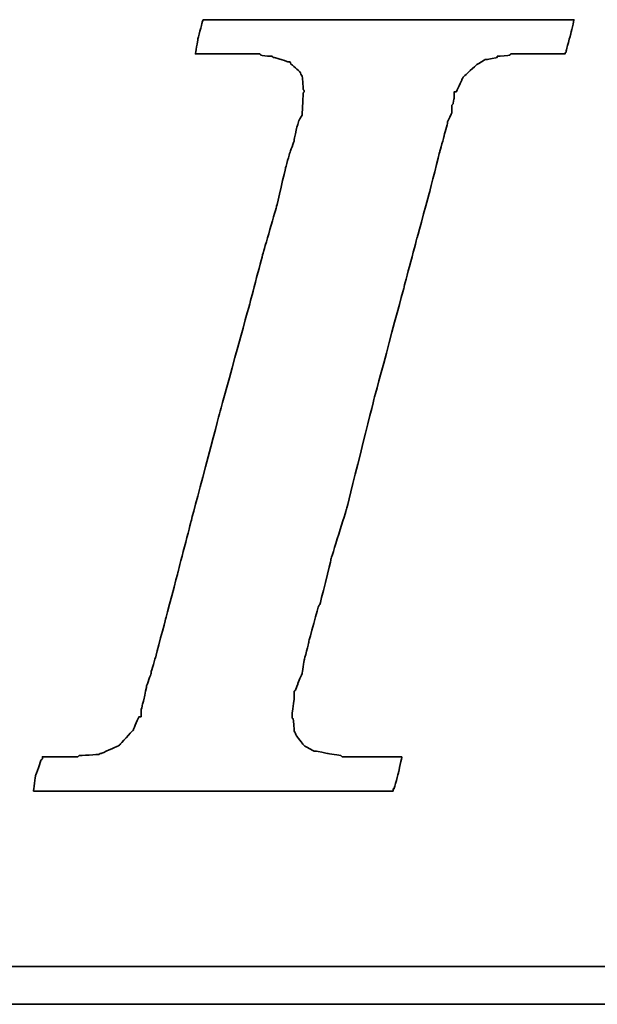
# Model space of a CAD drawing. Header units: millimetres. Extents: x 4 to 1153, y -526 to 762.
# Tile 39 of 57: x 78.641 to 78.938, y 47.414 to 47.92. Entities that reach past the tile are written whole.
import ezdxf

# ---------------------------------------------------------------- set-up
doc = ezdxf.new("R2010")
doc.units = ezdxf.units.MM
doc.layers.add('DIM', color=4, linetype='CONTINUOUS')
doc.layers.add('layer 1', color=7, linetype='CONTINUOUS')

# ---------------------------------------------------------------- blocks, each defined once
blk = doc.blocks.new('TBI MOTION logo(完整正式版)')
at = {"layer": 'layer 1', "color": 22, "lineweight": 35}
for points, knots in [([(-40.59125, -7.94375), (-40.59125, -7.94375), (-40.97375, -7.94375), (-40.97375, -7.94375), (-40.97375, -7.94375), (-40.97375, -7.94375), (-41.38125, -7.94375), (-41.38125, -7.94375), (-41.38125, -7.94375), (-41.38125, -7.94375), (-41.54875, -7.94375), (-41.54875, -7.94375), (-41.54875, -7.94375), (-41.54875, -7.94375), (-41.59875, -7.94375), (-41.59875, -7.94375), (-41.59875, -7.94375), (-41.59875, -7.94375), (-41.88375, -7.94375), (-41.88375, -7.94375), (-41.88375, -7.94375), (-41.88375, -7.94375), (-41.90875, -7.91875), (-41.90875, -7.91875), (-41.90875, -7.91875), (-41.90875, -7.91875), (-42.19875, -7.87125), (-42.19875, -7.87125), (-42.19875, -7.87125), (-42.19875, -7.87125), (-42.43875, -7.82375), (-42.43875, -7.82375), (-42.43875, -7.82375), (-42.43875, -7.82375), (-42.45875, -7.82375), (-42.45875, -7.82375), (-42.45875, -7.82375), (-42.45875, -7.82375), (-42.48625, -7.82375), (-42.48625, -7.82375), (-42.48625, -7.82375), (-42.48625, -7.82375), (-42.67625, -7.72375), (-42.67625, -7.72375), (-42.67625, -7.72375), (-42.67625, -7.72375), (-42.70125, -7.70375), (-42.70125, -7.70375), (-42.70125, -7.70375), (-42.70125, -7.70375), (-42.72375, -7.67875), (-42.72375, -7.67875), (-42.72375, -7.67875), (-42.72375, -7.67875), (-42.86875, -7.48875), (-42.86875, -7.48875), (-42.86875, -7.48875), (-42.86875, -7.48875), (-42.89375, -7.43875), (-42.89375, -7.43875), (-42.89375, -7.43875), (-42.89375, -7.43875), (-42.91875, -7.38875), (-42.91875, -7.38875), (-42.91875, -7.38875), (-42.91875, -7.38875), (-42.93875, -7.12875), (-42.93875, -7.12875), (-42.93875, -7.12875), (-42.93875, -7.12875), (-42.96375, -7.10375), (-42.96375, -7.10375), (-42.96375, -7.10375), (-42.96375, -7.10375), (-42.96375, -7.05375), (-42.96375, -7.05375), (-42.96375, -7.05375), (-42.96375, -7.05375), (-42.96375, -7.00875), (-42.96375, -7.00875), (-42.96375, -7.00875), (-42.96375, -7.00875), (-42.91875, -6.69625), (-42.91875, -6.69625), (-42.91875, -6.69625), (-42.91875, -6.69625), (-42.91875, -6.62375), (-42.91875, -6.62375), (-42.91875, -6.62375), (-42.91875, -6.62375), (-42.91875, -6.59625), (-42.91875, -6.59625), (-42.91875, -6.59625), (-42.91875, -6.59625), (-42.91875, -6.57375), (-42.91875, -6.57375), (-42.91875, -6.57375), (-42.91875, -6.57375), (-42.91875, -6.52875), (-42.91875, -6.52875), (-42.91875, -6.52875), (-42.91875, -6.52875), (-42.89375, -6.50375), (-42.89375, -6.50375), (-42.89375, -6.50375), (-42.89375, -6.50375), (-42.84375, -6.38375), (-42.84375, -6.38375), (-42.84375, -6.38375), (-42.84375, -6.38375), (-42.84375, -6.35875), (-42.84375, -6.35875), (-42.84375, -6.35875), (-42.84375, -6.35875), (-42.74625, -6.14375), (-42.74625, -6.14375), (-42.74625, -6.14375), (-42.74625, -6.14375), (-42.70125, -5.85375), (-42.70125, -5.85375), (-42.70125, -5.85375), (-42.70125, -5.85375), (-42.60375, -5.47125), (-42.60375, -5.47125), (-42.60375, -5.47125), (-42.60375, -5.47125), (-42.60375, -5.44875), (-42.60375, -5.44875), (-42.60375, -5.44875), (-42.60375, -5.44875), (-42.38875, -4.67875), (-42.38875, -4.67875), (-42.38875, -4.67875), (-42.38875, -4.67875), (-42.36375, -4.65375), (-42.36375, -4.65375), (-42.36375, -4.65375), (-42.36375, -4.65375), (-42.12375, -3.69625), (-42.12375, -3.69625), (-42.12375, -3.69625), (-42.12375, -3.69625), (-42.12375, -3.67374), (-42.12375, -3.67374), (-42.12375, -3.67374), (-42.12375, -3.67374), (-41.78875, -2.59374), (-41.78875, -2.59374), (-41.78875, -2.59374), (-41.78875, -2.59374), (-41.18875, -0.19375), (-41.18875, -0.19375), (-41.18875, -0.19375), (-41.18875, -0.19375), (-40.54375, 2.20624), (-40.54375, 2.20624), (-40.54375, 2.20624), (-40.54375, 2.20624), (-40.25375, 3.30875), (-40.25375, 3.30875), (-40.25375, 3.30875), (-40.25375, 3.30875), (-39.98875, 4.27125), (-39.98875, 4.27125), (-39.98875, 4.27125), (-39.98875, 4.27125), (-39.77375, 5.13125), (-39.77375, 5.13125), (-39.77375, 5.13125), (-39.77375, 5.13125), (-39.67875, 5.47125), (-39.67875, 5.47125), (-39.67875, 5.47125), (-39.67875, 5.47125), (-39.60375, 5.75625), (-39.60375, 5.75625), (-39.60375, 5.75625), (-39.60375, 5.75625), (-39.60375, 5.78125), (-39.60375, 5.78125), (-39.60375, 5.78125), (-39.60375, 5.78125), (-39.50875, 5.97125), (-39.50875, 5.97125), (-39.50875, 5.97125), (-39.50875, 5.97125), (-39.50875, 6.13875), (-39.50875, 6.13875), (-39.50875, 6.13875), (-39.50875, 6.13875), (-39.48625, 6.16625), (-39.48625, 6.16625), (-39.48625, 6.16625), (-39.48625, 6.16625), (-39.46125, 6.28625), (-39.46125, 6.28625), (-39.46125, 6.28625), (-39.46125, 6.28625), (-39.46125, 6.42625), (-39.46125, 6.42625), (-39.46125, 6.42625), (-39.46125, 6.42625), (-39.41375, 6.42625), (-39.41375, 6.42625), (-39.41375, 6.42625), (-39.41375, 6.42625), (-39.29375, 6.69125), (-39.29375, 6.69125), (-39.29375, 6.69125), (-39.29375, 6.69125), (-39.26875, 6.74125), (-39.26875, 6.74125), (-39.26875, 6.74125), (-39.26875, 6.74125), (-39.24375, 6.76625), (-39.24375, 6.76625), (-39.24375, 6.76625), (-39.24375, 6.76625), (-38.98375, 7.00624), (-38.98375, 7.00624), (-38.98375, 7.00624), (-38.98375, 7.00624), (-38.95625, 7.02624), (-38.95625, 7.02624), (-38.95625, 7.02624), (-38.95625, 7.02624), (-38.78875, 7.12624), (-38.78875, 7.12624), (-38.78875, 7.12624), (-38.78875, 7.12624), (-38.76375, 7.12624), (-38.76375, 7.12624), (-38.76375, 7.12624), (-38.76375, 7.12624), (-38.74375, 7.12624), (-38.74375, 7.12624), (-38.74375, 7.12624), (-38.74375, 7.12624), (-38.52875, 7.17125), (-38.52875, 7.17125), (-38.52875, 7.17125), (-38.52875, 7.17125), (-38.52875, 7.19624), (-38.52875, 7.19624), (-38.52875, 7.19624), (-38.52875, 7.19624), (-38.50375, 7.19624), (-38.50375, 7.19624), (-38.50375, 7.19624), (-38.50375, 7.19624), (-38.26125, 7.21875), (-38.26125, 7.21875), (-38.26125, 7.21875), (-38.26125, 7.21875), (-38.23875, 7.24624), (-38.23875, 7.24624), (-38.23875, 7.24624), (-38.23875, 7.24624), (-38.21625, 7.24624), (-38.21625, 7.24624), (-38.21625, 7.24624), (-38.21625, 7.24624), (-38.18875, 7.24624), (-38.18875, 7.24624), (-38.18875, 7.24624), (-38.18875, 7.24624), (-37.90375, 7.24624), (-37.90375, 7.24624), (-37.90375, 7.24624), (-37.90375, 7.24624), (-37.85375, 7.24624), (-37.85375, 7.24624), (-37.85375, 7.24624), (-37.85375, 7.24624), (-37.75875, 7.24624), (-37.75875, 7.24624), (-37.75875, 7.24624), (-37.75875, 7.24624), (-37.42375, 7.24624), (-37.42375, 7.24624), (-37.42375, 7.24624), (-37.42375, 7.24624), (-37.08875, 7.24624), (-37.08875, 7.24624), (-37.08875, 7.24624), (-37.08875, 7.24624), (-37.06375, 7.24624), (-37.06375, 7.24624), (-37.06375, 7.24624), (-37.06375, 7.24624), (-37.06375, 7.26624), (-37.06375, 7.26624), (-37.06375, 7.26624), (-37.06375, 7.26624), (-37.03875, 7.29125), (-37.03875, 7.29125), (-37.03875, 7.29125), (-37.03875, 7.29125), (-37.03875, 7.31625), (-37.03875, 7.31625), (-37.03875, 7.31625), (-37.03875, 7.31625), (-36.94125, 7.67625), (-36.94125, 7.67625), (-36.94125, 7.67625), (-36.94125, 7.67625), (-36.86875, 7.98625), (-36.86875, 7.98625), (-36.86875, 7.98625), (-36.86875, 7.98625), (-36.98875, 7.98625), (-36.98875, 7.98625), (-36.98875, 7.98625), (-36.98875, 7.98625), (-37.42375, 7.98625), (-37.42375, 7.98625), (-37.42375, 7.98625), (-37.42375, 7.98625), (-37.94875, 7.98625), (-37.94875, 7.98625), (-37.94875, 7.98625), (-37.94875, 7.98625), (-38.57375, 7.98625), (-38.57375, 7.98625), (-38.57375, 7.98625), (-38.57375, 7.98625), (-39.29375, 7.98625), (-39.29375, 7.98625), (-39.29375, 7.98625), (-39.29375, 7.98625), (-40.82875, 7.98625), (-40.82875, 7.98625), (-40.82875, 7.98625), (-40.82875, 7.98625), (-42.36375, 7.98625), (-42.36375, 7.98625), (-42.36375, 7.98625), (-42.36375, 7.98625), (-43.08375, 7.98625), (-43.08375, 7.98625), (-43.08375, 7.98625), (-43.08375, 7.98625), (-43.70875, 7.98625), (-43.70875, 7.98625), (-43.70875, 7.98625), (-43.70875, 7.98625), (-44.23375, 7.98625), (-44.23375, 7.98625), (-44.23375, 7.98625), (-44.23375, 7.98625), (-44.66875, 7.98625), (-44.66875, 7.98625), (-44.66875, 7.98625), (-44.66875, 7.98625), (-44.88375, 7.98625), (-44.88375, 7.98625), (-44.88375, 7.98625), (-44.88375, 7.98625), (-44.90875, 7.94125), (-44.90875, 7.94125), (-44.90875, 7.94125), (-44.90875, 7.94125), (-44.90875, 7.91625), (-44.90875, 7.91625), (-44.90875, 7.91625), (-44.90875, 7.91625), (-45.00375, 7.55625), (-45.00375, 7.55625), (-45.00375, 7.55625), (-45.00375, 7.55625), (-45.05375, 7.24624), (-45.05375, 7.24624), (-45.05375, 7.24624), (-45.05375, 7.24624), (-44.61875, 7.24624), (-44.61875, 7.24624), (-44.61875, 7.24624), (-44.61875, 7.24624), (-44.11375, 7.24624), (-44.11375, 7.24624), (-44.11375, 7.24624), (-44.11375, 7.24624), (-43.99375, 7.24624), (-43.99375, 7.24624), (-43.99375, 7.24624), (-43.99375, 7.24624), (-43.94625, 7.24624), (-43.94625, 7.24624), (-43.94625, 7.24624), (-43.94625, 7.24624), (-43.92374, 7.24624), (-43.92374, 7.24624), (-43.92374, 7.24624), (-43.92374, 7.24624), (-43.65875, 7.24624), (-43.65875, 7.24624), (-43.65875, 7.24624), (-43.65875, 7.24624), (-43.63875, 7.21875), (-43.63875, 7.21875), (-43.63875, 7.21875), (-43.63875, 7.21875), (-43.46875, 7.19624), (-43.46875, 7.19624), (-43.46875, 7.19624), (-43.46875, 7.19624), (-43.39875, 7.19624), (-43.39875, 7.19624), (-43.39875, 7.19624), (-43.39875, 7.19624), (-43.37125, 7.17125), (-43.37125, 7.17125), (-43.37125, 7.17125), (-43.37125, 7.17125), (-43.34875, 7.17125), (-43.34875, 7.17125), (-43.34875, 7.17125), (-43.34875, 7.17125), (-43.20375, 7.12624), (-43.20375, 7.12624), (-43.20375, 7.12624), (-43.20375, 7.12624), (-43.05875, 7.07624), (-43.05875, 7.07624), (-43.05875, 7.07624), (-43.05875, 7.07624), (-43.01375, 7.07624), (-43.01375, 7.07624), (-43.01375, 7.07624), (-43.01375, 7.07624), (-42.98875, 7.02624), (-42.98875, 7.02624), (-42.98875, 7.02624), (-42.98875, 7.02624), (-42.79875, 6.86125), (-42.79875, 6.86125), (-42.79875, 6.86125), (-42.79875, 6.86125), (-42.77375, 6.81125), (-42.77375, 6.81125), (-42.77375, 6.81125), (-42.77375, 6.81125), (-42.74625, 6.76625), (-42.74625, 6.76625), (-42.74625, 6.76625), (-42.74625, 6.76625), (-42.72375, 6.47625), (-42.72375, 6.47625), (-42.72375, 6.47625), (-42.72375, 6.47625), (-42.70125, 6.45124), (-42.70125, 6.45124), (-42.70125, 6.45124), (-42.70125, 6.45124), (-42.70125, 6.42625), (-42.70125, 6.42625), (-42.70125, 6.42625), (-42.70125, 6.42625), (-42.72375, 6.40625), (-42.72375, 6.40625), (-42.72375, 6.40625), (-42.72375, 6.40625), (-42.74625, 5.97125), (-42.74625, 5.97125), (-42.74625, 5.97125), (-42.74625, 5.97125), (-42.74625, 5.94625), (-42.74625, 5.94625), (-42.74625, 5.94625), (-42.74625, 5.94625), (-42.74625, 5.92625), (-42.74625, 5.92625), (-42.74625, 5.92625), (-42.74625, 5.92625), (-42.77375, 5.87625), (-42.77375, 5.87625), (-42.77375, 5.87625), (-42.77375, 5.87625), (-42.81875, 5.80625), (-42.81875, 5.80625), (-42.81875, 5.80625), (-42.81875, 5.80625), (-42.86875, 5.63625), (-42.86875, 5.63625), (-42.86875, 5.63625), (-42.86875, 5.63625), (-42.91875, 5.39625), (-42.91875, 5.39625), (-42.91875, 5.39625), (-42.91875, 5.39625), (-42.91875, 5.37124), (-42.91875, 5.37124), (-42.91875, 5.37124), (-42.91875, 5.37124), (-43.01375, 5.10874), (-43.01375, 5.10874), (-43.01375, 5.10874), (-43.01375, 5.10874), (-43.10875, 4.77124), (-43.10875, 4.77124), (-43.10875, 4.77124), (-43.10875, 4.77124), (-43.29875, 3.95625), (-43.29875, 3.95625), (-43.29875, 3.95625), (-43.29875, 3.95625), (-43.58875, 2.95125), (-43.58875, 2.95125), (-43.58875, 2.95125), (-43.58875, 2.95125), (-43.87375, 1.87125), (-43.87375, 1.87125), (-43.87375, 1.87125), (-43.87375, 1.87125), (-44.52625, -0.50374), (-44.52625, -0.50374), (-44.52625, -0.50374), (-44.52625, -0.50374), (-45.14875, -2.85375), (-45.14875, -2.85375), (-45.14875, -2.85375), (-45.14875, -2.85375), (-45.43375, -3.95875), (-45.43375, -3.95875), (-45.43375, -3.95875), (-45.43375, -3.95875), (-45.69875, -4.96875), (-45.69875, -4.96875), (-45.69875, -4.96875), (-45.69875, -4.96875), (-45.91375, -5.78375), (-45.91375, -5.78375), (-45.91375, -5.78375), (-45.91375, -5.78375), (-46.01375, -6.11875), (-46.01375, -6.11875), (-46.01375, -6.11875), (-46.01375, -6.11875), (-46.01375, -6.14375), (-46.01375, -6.14375), (-46.01375, -6.14375), (-46.01375, -6.14375), (-46.10875, -6.40875), (-46.10875, -6.40875), (-46.10875, -6.40875), (-46.10875, -6.40875), (-46.15375, -6.64875), (-46.15375, -6.64875), (-46.15375, -6.64875), (-46.15375, -6.64875), (-46.20375, -6.83875), (-46.20375, -6.83875), (-46.20375, -6.83875), (-46.20375, -6.83875), (-46.22875, -6.93375), (-46.22875, -6.93375), (-46.22875, -6.93375), (-46.22875, -6.93375), (-46.22875, -7.07875), (-46.22875, -7.07875), (-46.22875, -7.07875), (-46.22875, -7.07875), (-46.27375, -7.07875), (-46.27375, -7.07875), (-46.27375, -7.07875), (-46.27375, -7.07875), (-46.39375, -7.34375), (-46.39375, -7.34375), (-46.39375, -7.34375), (-46.39375, -7.34375), (-46.39375, -7.36875), (-46.39375, -7.36875), (-46.39375, -7.36875), (-46.39375, -7.36875), (-46.42125, -7.38875), (-46.42125, -7.38875), (-46.42125, -7.38875), (-46.42125, -7.38875), (-46.68375, -7.67875), (-46.68375, -7.67875), (-46.68375, -7.67875), (-46.68375, -7.67875), (-46.70875, -7.70375), (-46.70875, -7.70375), (-46.70875, -7.70375), (-46.70875, -7.70375), (-46.75375, -7.72375), (-46.75375, -7.72375), (-46.75375, -7.72375), (-46.75375, -7.72375), (-47.08875, -7.87125), (-47.08875, -7.87125), (-47.08875, -7.87125), (-47.08875, -7.87125), (-47.11625, -7.87125), (-47.11625, -7.87125), (-47.11625, -7.87125), (-47.11625, -7.87125), (-47.13875, -7.89375), (-47.13875, -7.89375), (-47.13875, -7.89375), (-47.13875, -7.89375), (-47.56875, -7.91875), (-47.56875, -7.91875), (-47.56875, -7.91875), (-47.56875, -7.91875), (-47.59625, -7.94375), (-47.59625, -7.94375), (-47.59625, -7.94375), (-47.59625, -7.94375), (-47.64375, -7.94375), (-47.64375, -7.94375), (-47.64375, -7.94375), (-47.64375, -7.94375), (-47.73625, -7.94375), (-47.73625, -7.94375), (-47.73625, -7.94375), (-47.73625, -7.94375), (-48.07375, -7.94375), (-48.07375, -7.94375), (-48.07375, -7.94375), (-48.07375, -7.94375), (-48.36125, -7.94375), (-48.36125, -7.94375), (-48.36125, -7.94375), (-48.36125, -7.94375), (-48.36125, -7.96625), (-48.36125, -7.96625), (-48.36125, -7.96625), (-48.36125, -7.96625), (-48.36125, -7.99125), (-48.36125, -7.99125), (-48.36125, -7.99125), (-48.36125, -7.99125), (-48.38875, -8.01375), (-48.38875, -8.01375), (-48.38875, -8.01375), (-48.38875, -8.01375), (-48.50875, -8.34875), (-48.50875, -8.34875), (-48.50875, -8.34875), (-48.50875, -8.34875), (-48.55375, -8.68625), (-48.55375, -8.68625), (-48.55375, -8.68625), (-48.55375, -8.68625), (-48.45875, -8.68625), (-48.45875, -8.68625), (-48.45875, -8.68625), (-48.45875, -8.68625), (-48.07375, -8.68625), (-48.07375, -8.68625), (-48.07375, -8.68625), (-48.07375, -8.68625), (-47.52375, -8.68625), (-47.52375, -8.68625), (-47.52375, -8.68625), (-47.52375, -8.68625), (-46.92375, -8.68625), (-46.92375, -8.68625), (-46.92375, -8.68625), (-46.92375, -8.68625), (-46.25375, -8.68625), (-46.25375, -8.68625), (-46.25375, -8.68625), (-46.25375, -8.68625), (-46.20375, -8.68625), (-46.20375, -8.68625), (-46.20375, -8.68625), (-46.20375, -8.68625), (-44.71375, -8.68625), (-44.71375, -8.68625), (-44.71375, -8.68625), (-44.71375, -8.68625), (-43.22875, -8.68625), (-43.22875, -8.68625), (-43.22875, -8.68625), (-43.22875, -8.68625), (-42.55875, -8.68625), (-42.55875, -8.68625), (-42.55875, -8.68625), (-42.55875, -8.68625), (-42.50875, -8.68625), (-42.50875, -8.68625), (-42.50875, -8.68625), (-42.50875, -8.68625), (-41.93375, -8.68625), (-41.93375, -8.68625), (-41.93375, -8.68625), (-41.93375, -8.68625), (-41.38125, -8.68625), (-41.38125, -8.68625), (-41.38125, -8.68625), (-41.38125, -8.68625), (-40.97375, -8.68625), (-40.97375, -8.68625), (-40.97375, -8.68625), (-40.97375, -8.68625), (-40.78125, -8.68625), (-40.78125, -8.68625), (-40.78125, -8.68625), (-40.78125, -8.68625), (-40.78125, -8.63875), (-40.78125, -8.63875), (-40.78125, -8.63875), (-40.78125, -8.63875), (-40.75875, -8.63875), (-40.75875, -8.63875), (-40.75875, -8.63875), (-40.75875, -8.63875), (-40.66375, -8.27875), (-40.66375, -8.27875), (-40.66375, -8.27875), (-40.66375, -8.27875), (-40.59125, -7.94375), (-40.59125, -7.94375)], [0, 0, 0, 0, 0.00558659, 0.00558659, 0.00558659, 0.0055866, 0.01117318, 0.01117318, 0.01117318, 0.01117319, 0.01675978, 0.01675978, 0.01675978, 0.01675979, 0.02234637, 0.02234637, 0.02234637, 0.02234638, 0.02793296, 0.02793296, 0.02793296, 0.02793297, 0.03351955, 0.03351955, 0.03351955, 0.03351956, 0.03910615, 0.03910615, 0.03910615, 0.03910616, 0.04469274, 0.04469274, 0.04469274, 0.04469275, 0.05027933, 0.05027933, 0.05027933, 0.05027934, 0.05586592, 0.05586592, 0.05586592, 0.05586593, 0.06145251, 0.06145251, 0.06145251, 0.06145252, 0.06703911, 0.06703911, 0.06703911, 0.06703912, 0.0726257, 0.0726257, 0.0726257, 0.07262571, 0.07821229, 0.07821229, 0.07821229, 0.0782123, 0.08379888, 0.08379888, 0.08379888, 0.08379889, 0.08938547, 0.08938547, 0.08938547, 0.08938548, 0.09497207, 0.09497207, 0.09497207, 0.09497208, 0.10055866, 0.10055866, 0.10055866, 0.10055867, 0.10614525, 0.10614525, 0.10614525, 0.10614526, 0.11173184, 0.11173184, 0.11173184, 0.11173185, 0.11731844, 0.11731844, 0.11731844, 0.11731845, 0.12290503, 0.12290503, 0.12290503, 0.12290504, 0.12849162, 0.12849162, 0.12849162, 0.12849163, 0.13407821, 0.13407821, 0.13407821, 0.13407822, 0.1396648, 0.1396648, 0.1396648, 0.13966481, 0.1452514, 0.1452514, 0.1452514, 0.14525141, 0.15083799, 0.15083799, 0.15083799, 0.150838, 0.15642458, 0.15642458, 0.15642458, 0.15642459, 0.16201117, 0.16201117, 0.16201117, 0.16201118, 0.16759777, 0.16759777, 0.16759777, 0.16759778, 0.17318436, 0.17318436, 0.17318436, 0.17318437, 0.17877095, 0.17877095, 0.17877095, 0.17877096, 0.18435754, 0.18435754, 0.18435754, 0.18435755, 0.18994413, 0.18994413, 0.18994413, 0.18994414, 0.19553073, 0.19553073, 0.19553073, 0.19553074, 0.20111732, 0.20111732, 0.20111732, 0.20111733, 0.20670391, 0.20670391, 0.20670391, 0.20670392, 0.2122905, 0.2122905, 0.2122905, 0.21229051, 0.21787709, 0.21787709, 0.21787709, 0.2178771, 0.22346369, 0.22346369, 0.22346369, 0.2234637, 0.22905028, 0.22905028, 0.22905028, 0.22905029, 0.23463687, 0.23463687, 0.23463687, 0.23463688, 0.24022346, 0.24022346, 0.24022346, 0.24022347, 0.24581006, 0.24581006, 0.24581006, 0.24581007, 0.25139665, 0.25139665, 0.25139665, 0.25139666, 0.25698324, 0.25698324, 0.25698324, 0.25698325, 0.26256983, 0.26256983, 0.26256983, 0.26256984, 0.26815642, 0.26815642, 0.26815642, 0.26815643, 0.27374302, 0.27374302, 0.27374302, 0.27374303, 0.27932961, 0.27932961, 0.27932961, 0.27932962, 0.2849162, 0.2849162, 0.2849162, 0.28491621, 0.29050279, 0.29050279, 0.29050279, 0.2905028, 0.29608939, 0.29608939, 0.29608939, 0.2960894, 0.30167598, 0.30167598, 0.30167598, 0.30167599, 0.30726257, 0.30726257, 0.30726257, 0.30726258, 0.31284916, 0.31284916, 0.31284916, 0.31284917, 0.31843575, 0.31843575, 0.31843575, 0.31843576, 0.32402235, 0.32402235, 0.32402235, 0.32402236, 0.32960894, 0.32960894, 0.32960894, 0.32960895, 0.33519553, 0.33519553, 0.33519553, 0.33519554, 0.34078212, 0.34078212, 0.34078212, 0.34078213, 0.34636872, 0.34636872, 0.34636872, 0.34636873, 0.35195531, 0.35195531, 0.35195531, 0.35195532, 0.3575419, 0.3575419, 0.3575419, 0.35754191, 0.36312849, 0.36312849, 0.36312849, 0.3631285, 0.36871508, 0.36871508, 0.36871508, 0.36871509, 0.37430168, 0.37430168, 0.37430168, 0.37430169, 0.37988827, 0.37988827, 0.37988827, 0.37988828, 0.38547486, 0.38547486, 0.38547486, 0.38547487, 0.39106145, 0.39106145, 0.39106145, 0.39106146, 0.39664804, 0.39664804, 0.39664804, 0.39664805, 0.40223464, 0.40223464, 0.40223464, 0.40223465, 0.40782123, 0.40782123, 0.40782123, 0.40782124, 0.41340782, 0.41340782, 0.41340782, 0.41340783, 0.41899441, 0.41899441, 0.41899441, 0.41899442, 0.42458101, 0.42458101, 0.42458101, 0.42458102, 0.4301676, 0.4301676, 0.4301676, 0.43016761, 0.43575419, 0.43575419, 0.43575419, 0.4357542, 0.44134078, 0.44134078, 0.44134078, 0.44134079, 0.44692737, 0.44692737, 0.44692737, 0.44692738, 0.45251397, 0.45251397, 0.45251397, 0.45251398, 0.45810056, 0.45810056, 0.45810056, 0.45810057, 0.46368715, 0.46368715, 0.46368715, 0.46368716, 0.46927374, 0.46927374, 0.46927374, 0.46927375, 0.47486034, 0.47486034, 0.47486034, 0.47486035, 0.48044693, 0.48044693, 0.48044693, 0.48044694, 0.48603352, 0.48603352, 0.48603352, 0.48603353, 0.49162011, 0.49162011, 0.49162011, 0.49162012, 0.4972067, 0.4972067, 0.4972067, 0.49720671, 0.5027933, 0.5027933, 0.5027933, 0.50279331, 0.50837989, 0.50837989, 0.50837989, 0.5083799, 0.51396648, 0.51396648, 0.51396648, 0.51396649, 0.51955307, 0.51955307, 0.51955307, 0.51955308, 0.52513966, 0.52513966, 0.52513966, 0.52513967, 0.53072626, 0.53072626, 0.53072626, 0.53072627, 0.53631285, 0.53631285, 0.53631285, 0.53631286, 0.54189944, 0.54189944, 0.54189944, 0.54189945, 0.54748603, 0.54748603, 0.54748603, 0.54748604, 0.55307263, 0.55307263, 0.55307263, 0.55307264, 0.55865922, 0.55865922, 0.55865922, 0.55865923, 0.56424581, 0.56424581, 0.56424581, 0.56424582, 0.5698324, 0.5698324, 0.5698324, 0.56983241, 0.57541899, 0.57541899, 0.57541899, 0.575419, 0.58100559, 0.58100559, 0.58100559, 0.5810056, 0.58659218, 0.58659218, 0.58659218, 0.58659219, 0.59217877, 0.59217877, 0.59217877, 0.59217878, 0.59776536, 0.59776536, 0.59776536, 0.59776537, 0.60335196, 0.60335196, 0.60335196, 0.60335197, 0.60893855, 0.60893855, 0.60893855, 0.60893856, 0.61452514, 0.61452514, 0.61452514, 0.61452515, 0.62011173, 0.62011173, 0.62011173, 0.62011174, 0.62569832, 0.62569832, 0.62569832, 0.62569833, 0.63128492, 0.63128492, 0.63128492, 0.63128493, 0.63687151, 0.63687151, 0.63687151, 0.63687152, 0.6424581, 0.6424581, 0.6424581, 0.64245811, 0.64804469, 0.64804469, 0.64804469, 0.6480447, 0.65363128, 0.65363128, 0.65363128, 0.65363129, 0.65921788, 0.65921788, 0.65921788, 0.65921789, 0.66480447, 0.66480447, 0.66480447, 0.66480448, 0.67039106, 0.67039106, 0.67039106, 0.67039107, 0.67597765, 0.67597765, 0.67597765, 0.67597766, 0.68156425, 0.68156425, 0.68156425, 0.68156426, 0.68715084, 0.68715084, 0.68715084, 0.68715085, 0.69273743, 0.69273743, 0.69273743, 0.69273744, 0.69832402, 0.69832402, 0.69832402, 0.69832403, 0.70391061, 0.70391061, 0.70391061, 0.70391062, 0.70949721, 0.70949721, 0.70949721, 0.70949722, 0.7150838, 0.7150838, 0.7150838, 0.71508381, 0.72067039, 0.72067039, 0.72067039, 0.7206704, 0.72625698, 0.72625698, 0.72625698, 0.72625699, 0.73184358, 0.73184358, 0.73184358, 0.73184359, 0.73743017, 0.73743017, 0.73743017, 0.73743018, 0.74301676, 0.74301676, 0.74301676, 0.74301677, 0.74860335, 0.74860335, 0.74860335, 0.74860336, 0.75418994, 0.75418994, 0.75418994, 0.75418995, 0.75977654, 0.75977654, 0.75977654, 0.75977655, 0.76536313, 0.76536313, 0.76536313, 0.76536314, 0.77094972, 0.77094972, 0.77094972, 0.77094973, 0.77653631, 0.77653631, 0.77653631, 0.77653632, 0.78212291, 0.78212291, 0.78212291, 0.78212292, 0.7877095, 0.7877095, 0.7877095, 0.78770951, 0.79329609, 0.79329609, 0.79329609, 0.7932961, 0.79888268, 0.79888268, 0.79888268, 0.79888269, 0.80446927, 0.80446927, 0.80446927, 0.80446928, 0.81005587, 0.81005587, 0.81005587, 0.81005588, 0.81564246, 0.81564246, 0.81564246, 0.81564247, 0.82122905, 0.82122905, 0.82122905, 0.82122906, 0.82681564, 0.82681564, 0.82681564, 0.82681565, 0.83240223, 0.83240223, 0.83240223, 0.83240224, 0.83798883, 0.83798883, 0.83798883, 0.83798884, 0.84357542, 0.84357542, 0.84357542, 0.84357543, 0.84916201, 0.84916201, 0.84916201, 0.84916202, 0.8547486, 0.8547486, 0.8547486, 0.85474861, 0.8603352, 0.8603352, 0.8603352, 0.86033521, 0.86592179, 0.86592179, 0.86592179, 0.8659218, 0.87150838, 0.87150838, 0.87150838, 0.87150839, 0.87709497, 0.87709497, 0.87709497, 0.87709498, 0.88268156, 0.88268156, 0.88268156, 0.88268157, 0.88826816, 0.88826816, 0.88826816, 0.88826817, 0.89385475, 0.89385475, 0.89385475, 0.89385476, 0.89944134, 0.89944134, 0.89944134, 0.89944135, 0.90502793, 0.90502793, 0.90502793, 0.90502794, 0.91061453, 0.91061453, 0.91061453, 0.91061454, 0.91620112, 0.91620112, 0.91620112, 0.91620113, 0.92178771, 0.92178771, 0.92178771, 0.92178772, 0.9273743, 0.9273743, 0.9273743, 0.92737431, 0.93296089, 0.93296089, 0.93296089, 0.9329609, 0.93854749, 0.93854749, 0.93854749, 0.9385475, 0.94413408, 0.94413408, 0.94413408, 0.94413409, 0.94972067, 0.94972067, 0.94972067, 0.94972068, 0.95530726, 0.95530726, 0.95530726, 0.95530727, 0.96089385, 0.96089385, 0.96089385, 0.96089386, 0.96648045, 0.96648045, 0.96648045, 0.96648046, 0.97206704, 0.97206704, 0.97206704, 0.97206705, 0.97765363, 0.97765363, 0.97765363, 0.97765364, 0.98324022, 0.98324022, 0.98324022, 0.98324023, 0.98882682, 0.98882682, 0.98882682, 0.98882683, 0.99441341, 0.99441341, 0.99441341, 0.99441342, 1, 1, 1, 1]), ([(75.90875, -9.47875), (75.90875, -9.47875), (75.90875, -12.28625), (75.90875, -12.28625), (75.90875, -12.28625), (75.90875, -12.28625), (75.90875, -12.47875), (75.90875, -12.47875), (75.90875, -12.47875), (75.90875, -12.47875), (75.71625, -12.47875), (75.71625, -12.47875), (75.71625, -12.47875), (75.71625, -12.47875), (-88.32875, -12.47875), (-88.32875, -12.47875), (-88.32875, -12.47875), (-88.32875, -12.47875), (-88.32875, -13.29375), (-88.32875, -13.29375), (-88.32875, -13.29375), (-88.32875, -13.29375), (82.89125, -13.29375), (82.89125, -13.29375), (82.89125, -13.29375), (82.89125, -13.29375), (75.90875, -9.47875), (75.90875, -9.47875)], [0, 0, 0, 0, 0.14285714, 0.14285714, 0.14285714, 0.14285715, 0.28571429, 0.28571429, 0.28571429, 0.2857143, 0.42857143, 0.42857143, 0.42857143, 0.42857144, 0.57142857, 0.57142857, 0.57142857, 0.57142858, 0.71428571, 0.71428571, 0.71428571, 0.71428572, 0.85714286, 0.85714286, 0.85714286, 0.85714287, 1, 1, 1, 1])]:
    blk.add_open_spline(points, degree=3, knots=knots, dxfattribs=at)

msp = doc.modelspace()

# ---------------------------------------------------------------- block references
at = {"layer": 'DIM', "color": 7, "xscale": 0.0237599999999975, "yscale": 0.0237599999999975, "zscale": 0.0237599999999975}
msp.add_blockref('TBI MOTION logo(完整正式版)', (79.80217, 47.72997), dxfattribs=at)

doc.saveas('drawing.dxf')
